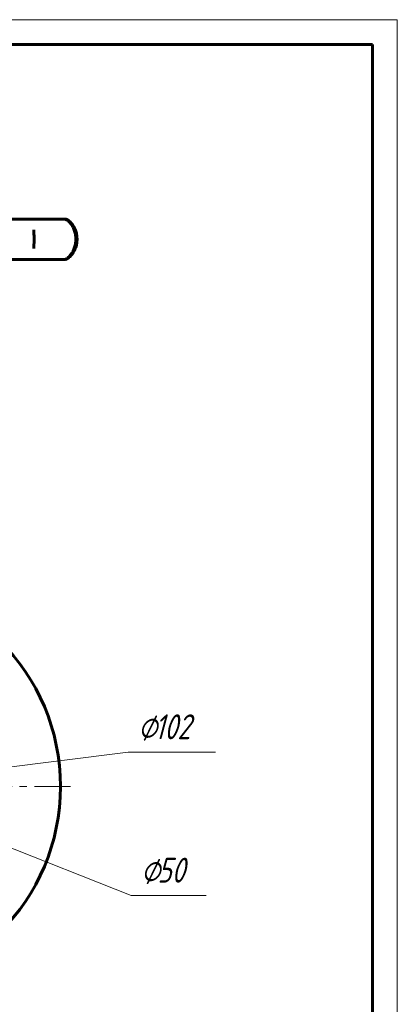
# Model space of a CAD drawing. Header units: millimetres. Extents: x 0 to 420, y 0 to 297.
# Tile 7 of 7: x 344 to 420, y 99 to 297. Entities that reach past the tile are written whole.
import ezdxf

# ---------------------------------------------------------------- set-up
doc = ezdxf.new("R2010")
doc.units = ezdxf.units.MM
for name, pattern in [('K5LT_AXLED', [12, 7.5, -1.5, 1.5, -1.5]), ('K5LT_BASIC', [0]), ('K5LT_THIN', [0])]:
    doc.linetypes.add(name, pattern=pattern)
doc.layers.add('Системный слой', color=7, linetype='Continuous')
doc.layers.add('Системный слой (1)', color=7, linetype='Continuous', true_color=0x6c6c6c)
doc.styles.add('KDIMTEXTSTYLE', font='txt', dxfattribs={"width": 0.96, "oblique": 15, "height": 5})
doc.styles.add('KTEXTSTYLE', font='txt', dxfattribs={"width": 0.96, "height": 5})
doc.dimstyles.new('KDIMSTYLE (0.50)', dxfattribs={"dimtxt": 5, "dimasz": 1, "dimexe": 2, "dimexo": 0, "dimgap": 1, "dimtad": 1, "dimlfac": 2, "dimtxsty": 'KDIMTEXTSTYLE', "dimsah": 1, "dimcen": 0, "dimdle": 1, "dimadec": 0, "dimazin": 0, "dimtfac": 0.667, "dimtmove": 0, "dimatfit": 3, "dimfxl": 1, "dimtvp": 1, "dimtolj": 1, "dimtzin": 0, "dimarcsym": 0})

# ---------------------------------------------------------------- blocks, each defined once
blk = doc.blocks.new('D6')
at = {"layer": 'Системный слой (1)'}
for points in [[(303.59, 145.89), (304.3, 146.32), (299.41, 147.55), (303.82, 145.1)], [(322.66, 138.37), (318.25, 140.82), (318.48, 140.02), (317.77, 139.59)]]:
    blk.add_hatch(color=7, dxfattribs=at).paths.add_polyline_path(points)
at = {"layer": 'Системный слой (1)', "color": 7, "linetype": 'K5LT_THIN', "lineweight": 18}
for p, q in [((299.41, 147.55), (304.3, 146.32)), ((303.82, 145.1), (299.41, 147.55)), ((299.41, 147.55), (322.66, 138.37)), ((304.3, 146.32), (303.59, 145.89)), ((303.59, 145.89), (303.82, 145.1)), ((318.48, 140.02), (318.25, 140.82)), ((318.25, 140.82), (322.66, 138.37)), ((317.77, 139.59), (318.48, 140.02)), ((322.66, 138.37), (317.77, 139.59)), ((322.66, 138.37), (366.47, 121.08)), ((366.47, 121.08), (381.55, 121.08))]:
    blk.add_line(p, q, dxfattribs=at)
blk.add_wipeout([(368.47, 122.08), (368.47, 129.46), (379.11, 129.46), (379.11, 122.08)]).dxf.layer = 'Системный слой (1)'
at = {"layer": 'Системный слой (1)', "color": 7, "char_height": 5, "attachment_point": 1, "style": 'KTEXTSTYLE'}
for s, insert in [('\\fArial|b0|c204|p34;\\H5.0;\\W1.000;\\Q15;\\fGOST Type AU|b0|i0|c204|p34;\\Q15;\\W0.960;⌀', (368.47, 128.66)), ('\\fArial|b0|c204|p34;\\H5.0;\\W1.000;\\Q15;\\fGOST Type AU|b0|i0|c204|p34;\\Q15;\\W0.960;50', (371.78, 128.66))]:
    blk.add_mtext(s, dxfattribs=dict(at, insert=insert))
blk = doc.blocks.new('KDIMARROW_01')
at = {"layer": 'Системный слой'}
blk.add_hatch(color=0, dxfattribs=at).paths.add_polyline_path([(0, 0), (-5, 0.66), (-4.5, 0), (-5, -0.66)])
at = {"layer": 'Системный слой', "color": 0, "linetype": 'K5LT_THIN', "lineweight": 18}
for p, q in [((-4.5, 0), (-5, 0.66)), ((-5, 0.66), (0, 0)), ((0, 0), (-5, -0.66)), ((-5, -0.66), (-4.5, 0))]:
    blk.add_line(p, q, dxfattribs=at)
at = {"layer": 'Системный слой (1)', "color": 0, "linetype": 'K5LT_THIN', "lineweight": 18}
blk.add_line((311.04, 142.96), (310.54, 142.96), dxfattribs=at)
blk = doc.blocks.new('D7')
at = {"layer": 'Системный слой (1)'}
for points in [[(331.46, 144.87), (336.34, 146.15), (331.29, 146.17), (331.87, 145.58)], [(290.78, 139.74), (290.2, 140.33), (290.61, 141.05), (285.74, 139.77)]]:
    blk.add_hatch(color=7, dxfattribs=at).paths.add_polyline_path(points)
at = {"layer": 'Системный слой (1)', "color": 7, "linetype": 'K5LT_THIN', "lineweight": 18}
for p, q in [((336.34, 146.15), (365.87, 149.87)), ((365.87, 149.87), (383.47, 149.87)), ((285.74, 139.77), (336.34, 146.15)), ((331.87, 145.58), (331.29, 146.17)), ((331.29, 146.17), (336.34, 146.15)), ((336.34, 146.15), (331.46, 144.87)), ((331.46, 144.87), (331.87, 145.58)), ((285.74, 139.77), (290.61, 141.05)), ((290.61, 141.05), (290.2, 140.33)), ((290.78, 139.74), (285.74, 139.77)), ((290.2, 140.33), (290.78, 139.74))]:
    blk.add_line(p, q, dxfattribs=at)
blk.add_wipeout([(367.87, 150.87), (367.87, 158.25), (380.92, 158.25), (380.92, 150.87)]).dxf.layer = 'Системный слой (1)'
at = {"layer": 'Системный слой (1)', "color": 7, "char_height": 5, "attachment_point": 1, "style": 'KTEXTSTYLE'}
for s, insert in [('\\fArial|b0|c204|p34;\\H5.0;\\W1.000;\\Q15;\\fGOST Type AU|b0|i0|c204|p34;\\Q15;\\W0.960;⌀', (367.87, 157.46)), ('\\fArial|b0|c204|p34;\\H5.0;\\W1.000;\\Q15;\\fGOST Type AU|b0|i0|c204|p34;\\Q15;\\W0.960;102', (371.18, 157.46))]:
    blk.add_mtext(s, dxfattribs=dict(at, insert=insert))
blk = doc.blocks.new('D8')
at = {"layer": 'Системный слой (1)'}
for points in [[(335.78, 151.74), (340.22, 154.14), (335.31, 152.97), (336.01, 152.53)], [(286.76, 132.95), (286.06, 133.38), (286.29, 134.18), (281.86, 131.77)]]:
    blk.add_hatch(color=7, dxfattribs=at).paths.add_polyline_path(points)
at = {"layer": 'Системный слой (1)', "color": 7, "linetype": 'K5LT_THIN', "lineweight": 18}
for p, q in [((340.22, 154.14), (281.86, 131.77)), ((335.31, 152.97), (340.22, 154.14)), ((336.01, 152.53), (335.31, 152.97)), ((340.22, 154.14), (335.78, 151.74)), ((335.78, 151.74), (336.01, 152.53)), ((281.86, 131.77), (286.29, 134.18)), ((286.76, 132.95), (281.86, 131.77)), ((286.29, 134.18), (286.06, 133.38)), ((286.06, 133.38), (286.76, 132.95)), ((281.86, 131.77), (252.01, 120.33)), ((252.01, 120.33), (234.81, 120.33))]:
    blk.add_line(p, q, dxfattribs=at)
blk.add_wipeout([(236.81, 121.33), (236.81, 128.71), (249.48, 128.71), (249.48, 121.33)]).dxf.layer = 'Системный слой (1)'
at = {"layer": 'Системный слой (1)', "color": 7, "char_height": 5, "attachment_point": 1, "style": 'KTEXTSTYLE'}
for s, insert in [('\\fArial|b0|c204|p34;\\H5.0;\\W1.000;\\Q15;\\fGOST Type AU|b0|i0|c204|p34;\\Q15;\\W0.960;⌀', (236.81, 127.92)), ('\\fArial|b0|c204|p34;\\H5.0;\\W1.000;\\Q15;\\fGOST Type AU|b0|i0|c204|p34;\\Q15;\\W0.960;125', (240.12, 127.92))]:
    blk.add_mtext(s, dxfattribs=dict(at, insert=insert))
blk = doc.blocks.new('U41')
at = {"layer": 'Системный слой (1)', "color": 30, "linetype": 'K5LT_AXLED', "lineweight": 18, "true_color": 0xff8000}
for q in [(311.04, 186.21), (267.79, 142.96), (354.29, 142.96), (311.04, 99.71)]:
    blk.add_line((311.04, 142.96), q, dxfattribs=at)
blk = doc.blocks.new('U43')
at = {"color": 7, "linetype": 'K5LT_THIN', "lineweight": 18}
for p, q in [((0, 297), (420, 297)), ((420, 297), (420, 0))]:
    blk.add_line(p, q, dxfattribs=at)
at = {"color": 150, "linetype": 'K5LT_BASIC', "lineweight": 60, "true_color": 0x0080ff}
for p, q in [((20, 292), (415, 292)), ((415, 292), (415, 5))]:
    blk.add_line(p, q, dxfattribs=at)

msp = doc.modelspace()

# ---------------------------------------------------------------- linework, layer by layer
at = {"layer": 'Системный слой (1)', "color": 150, "linetype": 'K5LT_BASIC', "lineweight": 60, "true_color": 0x0080ff}
for p, q in [((345.8773, 256.9615), (337.6192, 256.9615)), ((349.7915, 256.9615), (345.8773, 256.9615)), ((352.9324, 256.9615), (349.7915, 256.9615)), ((353.0853, 256.9615), (352.3059, 256.9615)), ((346.9397, 254.7613), (346.9397, 254.776)), ((346.9399, 251.0288), (346.9399, 251.0395)), ((337.6192, 248.8434), (345.8773, 248.8434)), ((345.8773, 248.8434), (349.7915, 248.8434)), ((349.7915, 248.8434), (352.9324, 248.8434)), ((352.9324, 248.8434), (353.0853, 248.8434))]:
    msp.add_line(p, q, dxfattribs=at)
msp.add_circle((311.0357, 142.9575), 41.25, dxfattribs=at)
for centre, start, end in [((352.9324, 255.7425), 52.153175, 90), ((353.0853, 255.7425), 54.357188, 90), ((352.9324, 250.0624), 270, 307.846715), ((353.0853, 250.0624), 270, 305.642812)]:
    msp.add_arc(centre, 1.219, start, end, dxfattribs=at)
for centre, major_axis, ratio, start_param, end_param in [((352.9324, 255.7425), (0.7834, 0.9339), 0.91655326, 0.00157141, 0.03434707), ((353.0853, 255.7425), (0.7342, 0.9731), 0.90439057, 0.00159332, 0.02200111), ((352.9324, 250.0624), (-0.7834, 0.9339), 0.91655326, 3.10725586, 3.14002468), ((353.0853, 250.0624), (0.7342, -0.9731), 0.90439057, 6.2611816, 6.2815873)]:
    msp.add_ellipse(centre, major_axis=major_axis, ratio=ratio, start_param=start_param, end_param=end_param, dxfattribs=at)
for points, knots in [([(353.7144, 256.6774), (353.813, 256.5948), (353.9174, 256.4992), (354.1145, 256.2957), (354.2069, 256.1913), (354.3854, 255.9671), (354.4714, 255.8488), (354.6327, 255.6008), (354.7084, 255.4722), (354.8441, 255.2127), (354.9054, 255.0823), (355.0183, 254.8114), (355.07, 254.6714), (355.1615, 254.3853), (355.2016, 254.2396), (355.2665, 253.9546), (355.2923, 253.8158), (355.3318, 253.5377), (355.3458, 253.3983), (355.3637, 253.1096), (355.367, 252.9601), (355.362, 252.6613), (355.3535, 252.5117), (355.3251, 252.2198), (355.3054, 252.0776), (355.2549, 251.8001), (355.2243, 251.6641), (355.1514, 251.3893), (355.1084, 251.2509), (355.0114, 250.9776), (354.9571, 250.8431), (354.8412, 250.5871), (354.7795, 250.4653), (354.6473, 250.2289), (354.5763, 250.1148), (354.4242, 249.8908), (354.3428, 249.7826), (354.174, 249.5763), (354.0869, 249.4798), (353.9061, 249.2958), (353.8122, 249.2099), (353.7204, 249.1325), (353.7174, 249.13), (353.7144, 249.1275)], [0, 0, 0, 0, 1.61531627, 1.61531627, 3.01321625, 3.01321625, 4.33282149, 4.33282149, 5.55935516, 5.55935516, 6.6707424, 6.6707424, 7.75674072, 7.75674072, 8.81735796, 8.81735796, 9.77627892, 9.77627892, 10.71303879, 10.71303879, 11.69879525, 11.69879525, 12.69666449, 12.69666449, 13.66196863, 13.66196863, 14.62060725, 14.62060725, 15.65109745, 15.65109745, 16.72604025, 16.72604025, 17.80205787, 17.80205787, 18.93023323, 18.93023323, 20.17723992, 20.17723992, 21.49847158, 21.49847158, 22.95064655, 22.95064655, 22.99966139, 22.99966139, 22.99966139, 22.99966139]), ([(353.818, 249.0883), (353.9268, 249.1703), (354.0409, 249.2651), (354.2565, 249.4682), (354.3583, 249.5737), (354.5536, 249.7998), (354.6468, 249.9183), (354.8215, 250.1674), (354.9033, 250.2966), (355.0496, 250.5574), (355.1157, 250.6886), (355.237, 250.9611), (355.2924, 251.102), (355.3912, 251.3911), (355.4345, 251.5387), (355.5056, 251.8307), (355.5342, 251.9748), (355.5775, 252.2611), (355.5928, 252.4035), (355.6124, 252.6976), (355.6161, 252.8498), (355.6109, 253.153), (355.602, 253.3044), (355.5718, 253.5987), (355.5508, 253.7415), (355.497, 254.0203), (355.4645, 254.1567), (355.3867, 254.4328), (355.3406, 254.5721), (355.2365, 254.8476), (355.1779, 254.9835), (355.0525, 255.2429), (354.9855, 255.3666), (354.8425, 255.6051), (354.7663, 255.7195), (354.6018, 255.9449), (354.5132, 256.0541), (354.3298, 256.2613), (354.235, 256.358), (354.0378, 256.5418), (353.9351, 256.6274), (353.8308, 256.7069), (353.8244, 256.7118), (353.818, 256.7166)], [0, 0, 0, 0, 1.59717653, 1.59717653, 3.00442625, 3.00442625, 4.31905577, 4.31905577, 5.54000083, 5.54000083, 6.64538268, 6.64538268, 7.72674148, 7.72674148, 8.79009082, 8.79009082, 9.77390727, 9.77390727, 10.71917974, 10.71917974, 11.71005511, 11.71005511, 12.70748749, 12.70748749, 13.66549589, 13.66549589, 14.61609356, 14.61609356, 15.64046577, 15.64046577, 16.71417289, 16.71417289, 17.79585124, 17.79585124, 18.91532046, 18.91532046, 20.15909158, 20.15909158, 21.46851948, 21.46851948, 22.90557684, 22.90557684, 22.99966559, 22.99966559, 22.99966559, 22.99966559]), ([(346.9397, 254.7613), (346.9397, 254.7165), (346.9401, 254.669), (346.9414, 254.5687), (346.9424, 254.5161), (346.9458, 254.3668), (346.9486, 254.2659), (346.9544, 254.0609), (346.9573, 253.9544), (346.9604, 253.844), (346.9606, 253.8361), (346.9634, 253.7269), (346.9657, 253.6221), (346.9696, 253.4066), (346.971, 253.2956), (346.9728, 253.0669), (346.9732, 252.9489), (346.9728, 252.7141), (346.9721, 252.597), (346.9695, 252.3683), (346.9676, 252.2571), (346.9639, 252.0821), (346.9622, 252.0169), (346.96, 251.9273), (346.9593, 251.9038), (346.9577, 251.8446), (346.9568, 251.8094), (346.9553, 251.7591), (346.9549, 251.7436), (346.9535, 251.6956), (346.9526, 251.6635), (346.9515, 251.6238), (346.9513, 251.6159), (346.9508, 251.6002), (346.9506, 251.5923), (346.9502, 251.5767), (346.9499, 251.5689), (346.9495, 251.5542), (346.9493, 251.5472), (346.9487, 251.5263), (346.9484, 251.5125), (346.9473, 251.4724), (346.9466, 251.4463), (346.9448, 251.375), (346.9437, 251.3306), (346.941, 251.198), (346.94, 251.115), (346.9399, 251.0395)], [0, 0, 0, 0, 1.32487621, 1.32487621, 2.64975242, 2.64975242, 4.92304429, 4.92304429, 7.03997112, 7.03997112, 7.19140539, 7.19140539, 9.2022968, 9.2022968, 11.26029689, 11.26029689, 13.39890949, 13.39890949, 15.54874511, 15.54874511, 17.63005905, 17.63005905, 18.91658702, 18.91658702, 19.3943906, 19.3943906, 20.11437505, 20.11437505, 20.43748551, 20.43748551, 21.12246242, 21.12246242, 21.29370665, 21.29370665, 21.46495087, 21.46495087, 21.6361951, 21.6361951, 21.791136, 21.791136, 22.1010178, 22.1010178, 22.6990451, 22.6990451, 23.76471739, 23.76471739, 26, 26, 26, 26])]:
    msp.add_open_spline(points, degree=3, knots=knots, dxfattribs=at)

# ---------------------------------------------------------------- next in the draw order: dimensions: what is measured, and where the dimension line sits
at = {"layer": 'Системный слой (1)', "color": 7}
dim = msp.add_diameter_dim_2p(p1=(287.7815, 152.136), p2=(334.2899, 133.7791), dimstyle='KDIMSTYLE (0.50)', override={"dimtih": 1, "dimtoh": 1, "dimpost": '\\fGOST Type AU|b0|c204|p34;\\H5.0;\\W0.960;\\Q15;<>', "dimblk1": 'KDIMARROW_01', "dimblk2": 'KDIMARROW_01', "dimclrt": 7, "dimtol": 1, "dimtp": 0, "dimtm": 0, "dimtdec": 5, "dimtmove": 1, "dimatfit": 2, "dimtolj": 1}, dxfattribs=at)
dim.commit()
dim.dimension.update_dxf_attribs({"geometry": 'D6', "text_midpoint": (368.4727, 121.0766), "dimtype": 163})

# ---------------------------------------------------------------- next in the draw order: dimensions: what is measured, and where the dimension line sits
dim = msp.add_diameter_dim_2p(p1=(260.436, 136.5798), p2=(361.6353, 149.3352), dimstyle='KDIMSTYLE (0.50)', override={"dimtih": 1, "dimtoh": 1, "dimpost": '\\fGOST Type AU|b0|c204|p34;\\H5.0;\\W0.960;\\Q15;<>', "dimblk1": 'KDIMARROW_01', "dimblk2": 'KDIMARROW_01', "dimclrt": 7, "dimtol": 1, "dimtp": 0, "dimtm": 0, "dimtdec": 5, "dimtmove": 1, "dimatfit": 2, "dimtolj": 1}, dxfattribs=at)
dim.commit()
dim.dimension.update_dxf_attribs({"geometry": 'D7', "text_midpoint": (367.8715, 149.8692), "dimtype": 163})

# ---------------------------------------------------------------- next in the draw order: dimensions: what is measured, and where the dimension line sits
dim = msp.add_diameter_dim_2p(p1=(369.3947, 165.3288), p2=(252.6767, 120.5863), dimstyle='KDIMSTYLE (0.50)', override={"dimtih": 1, "dimtoh": 1, "dimpost": '\\fGOST Type AU|b0|c204|p34;\\H5.0;\\W0.960;\\Q15;<>', "dimblk1": 'KDIMARROW_01', "dimblk2": 'KDIMARROW_01', "dimclrt": 7, "dimtol": 1, "dimtp": 0, "dimtm": 0, "dimtdec": 5, "dimtmove": 1, "dimatfit": 2, "dimtolj": 1}, dxfattribs=at)
dim.commit()
dim.dimension.update_dxf_attribs({"geometry": 'D8', "text_midpoint": (250.0084, 120.3301), "dimtype": 163})

# ---------------------------------------------------------------- next in the draw order: block references
msp.add_blockref('U43', (0, 0))
at = {"layer": 'Системный слой (1)'}
msp.add_blockref('U41', (0, 0), dxfattribs=at)

doc.saveas('drawing.dxf')
